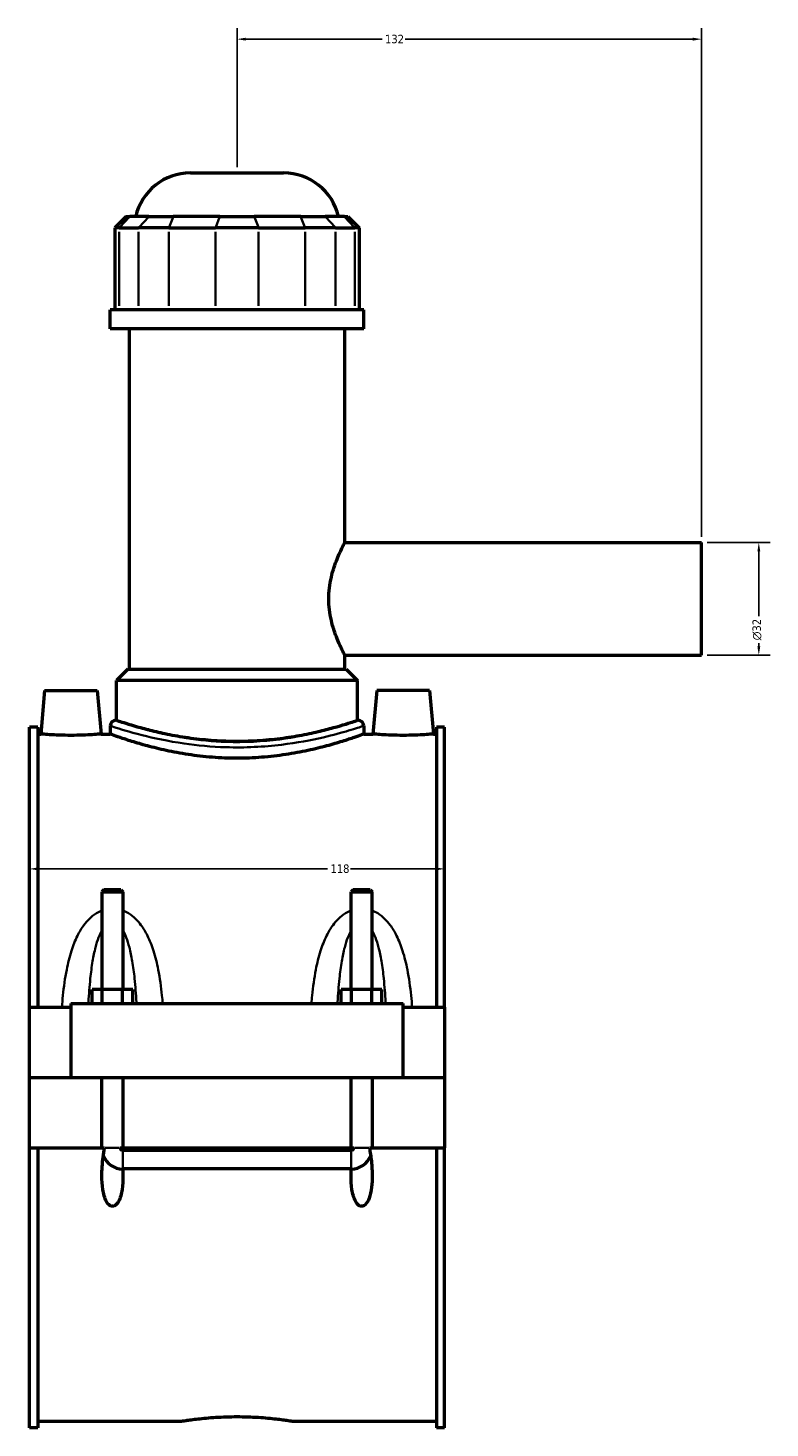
# Model space of a CAD drawing. Header units: millimetres. Extents: x -256 to 976, y -117 to 1175.
# Tile 2 of 8: x -256 to -45, y 249 to 647. Entities that reach past the tile are written whole.
import ezdxf

# ---------------------------------------------------------------- set-up
doc = ezdxf.new("R2010")
doc.units = ezdxf.units.MM
for name, color, linetype, lineweight in [('Dimension (ANSI)', 7, 'Continuous', 25), ('Visible (ANSI)', 7, 'Continuous', 50), ('Visible Narrow (ANSI)', 7, 'Continuous', 35)]:
    doc.layers.add(name, color=color, linetype=linetype, lineweight=lineweight)
doc.styles.add('Note Text (ANSI)', font='tahoma.ttf')
doc.dimstyles.new('Default - mm (ANSI)', dxfattribs={"dimtxt": 2.4, "dimasz": 2.5, "dimexe": 3.175, "dimexo": 1.6002, "dimgap": 0.8, "dimtad": 0, "dimtoh": 1, "dimdec": 0, "dimrnd": 1e-08, "dimzin": 4, "dimdsep": 46, "dimtxsty": 'Note Text (ANSI)', "dimcen": 0.09, "dimdle": 10, "dimclrd": 256, "dimclre": 256, "dimclrt": 5, "dimadec": 1, "dimazin": 1, "dimtfac": 1.27, "dimtofl": 0, "dimtmove": 0, "dimatfit": 3, "dimfxl": 1, "dimtolj": 1, "dimtzin": 4, "dimlwd": -1, "dimlwe": -1, "dimarcsym": 0})

# ---------------------------------------------------------------- blocks, each defined once
blk = doc.blocks.new('*D7')
at = {"layer": 'Defpoints', "color": 0, "transparency": 16777216}
for p in [(-255.45, 408.35), (-137.45, 408.35), (-137.45, 407.87)]:
    blk.add_point(p, dxfattribs=at)
at = {"layer": 'Dimension (ANSI)', "transparency": 16777216}
for p, q in [((-252.95, 407.87), (-170.71, 407.87)), ((-139.95, 407.87), (-164.19, 407.87))]:
    blk.add_line(p, q, dxfattribs=at)
for points in [[(-252.95, 408.28), (-252.95, 407.45), (-255.45, 407.87)], [(-139.95, 408.28), (-139.95, 407.45), (-137.45, 407.87)]]:
    blk.add_solid(points, dxfattribs=at)
at = {"layer": 'Dimension (ANSI)', "color": 5, "transparency": 16777216, "insert": (-169.91, 409.12), "char_height": 2.4, "attachment_point": 1, "style": 'Note Text (ANSI)'}
blk.add_mtext('\\A1;118', dxfattribs=at)
blk = doc.blocks.new('*D8')
at = {"layer": 'Defpoints', "color": 0, "transparency": 16777216}
for p in [(-196.45, 643.58), (-196.45, 605.58), (-64.45, 500.58)]:
    blk.add_point(p, dxfattribs=at)
at = {"layer": 'Dimension (ANSI)', "transparency": 16777216}
for p, q in [((-196.45, 607.18), (-196.45, 646.75)), ((-64.45, 502.18), (-64.45, 646.75)), ((-193.95, 643.58), (-155.2, 643.58)), ((-66.95, 643.58), (-148.7, 643.58))]:
    blk.add_line(p, q, dxfattribs=at)
for points in [[(-193.95, 644), (-193.95, 643.16), (-196.45, 643.58)], [(-66.95, 644), (-66.95, 643.16), (-64.45, 643.58)]]:
    blk.add_solid(points, dxfattribs=at)
at = {"layer": 'Dimension (ANSI)', "color": 5, "transparency": 16777216, "insert": (-154.4, 644.83), "char_height": 2.4, "attachment_point": 1, "style": 'Note Text (ANSI)'}
blk.add_mtext('\\A1;132', dxfattribs=at)
blk = doc.blocks.new('*D9')
at = {"layer": 'Defpoints', "color": 0, "transparency": 16777216}
for p in [(-64.45, 500.58), (-64.45, 468.58), (-48.18, 468.58)]:
    blk.add_point(p, dxfattribs=at)
at = {"layer": 'Dimension (ANSI)', "transparency": 16777216}
for p, q in [((-62.85, 500.58), (-45, 500.58)), ((-48.18, 498.08), (-48.18, 479.65)), ((-48.18, 471.08), (-48.18, 472)), ((-62.85, 468.58), (-45, 468.58))]:
    blk.add_line(p, q, dxfattribs=at)
for points in [[(-48.59, 498.08), (-47.76, 498.08), (-48.18, 500.58)], [(-48.59, 471.08), (-47.76, 471.08), (-48.18, 468.58)]]:
    blk.add_solid(points, dxfattribs=at)
at = {"layer": 'Dimension (ANSI)', "color": 5, "transparency": 16777216, "insert": (-49.98, 472.8), "char_height": 2.4, "attachment_point": 1, "rotation": 90, "style": 'Note Text (ANSI)'}
blk.add_mtext('\\A1;{\\fAIGDT|b0|i0;\\H2.4000;\\ln}\\fTahoma|b0|i0;\\H2.4000;32', dxfattribs=at)

msp = doc.modelspace()

# ---------------------------------------------------------------- linework, layer by layer
at = {"layer": 'Visible (ANSI)'}
for p, q in [((-209.66, 605.58), (-183.23, 605.58)), ((-227.93, 593.19), (-231.13, 589.99)), ((-227.93, 593.19), (-226.95, 593.19)), ((-221.48, 593.19), (-226.95, 593.19)), ((-221.48, 593.19), (-214.56, 593.19)), ((-201.35, 593.19), (-214.56, 593.19)), ((-201.35, 593.19), (-191.55, 593.19)), ((-178.34, 593.19), (-191.55, 593.19)), ((-178.34, 593.19), (-171.41, 593.19)), ((-165.94, 593.19), (-171.41, 593.19)), ((-165.94, 593.19), (-164.97, 593.19)), ((-164.97, 593.19), (-161.77, 589.99)), ((-229.91, 589.99), (-231.13, 589.99)), ((-231.13, 589.99), (-231.13, 566.64)), ((-229.91, 589.99), (-224.44, 589.99)), ((-215.78, 589.99), (-224.44, 589.99)), ((-215.78, 589.99), (-202.57, 589.99)), ((-190.32, 589.99), (-202.57, 589.99)), ((-190.32, 589.99), (-177.11, 589.99)), ((-168.46, 589.99), (-177.11, 589.99)), ((-168.46, 589.99), (-162.98, 589.99)), ((-161.77, 589.99), (-162.98, 589.99)), ((-161.77, 589.99), (-161.77, 566.64)), ((-160.45, 566.64), (-232.45, 566.64)), ((-232.45, 561.33), (-232.45, 566.64)), ((-160.45, 561.33), (-160.45, 566.64)), ((-160.45, 561.33), (-232.45, 561.33)), ((-227.05, 464.58), (-227.05, 561.33)), ((-165.85, 500.58), (-165.85, 561.33)), ((-165.85, 500.58), (-64.45, 500.58)), ((-64.45, 468.58), (-64.45, 500.58)), ((-165.85, 468.58), (-64.45, 468.58)), ((-165.85, 464.58), (-165.85, 468.58)), ((-227.45, 464.58), (-230.65, 461.38)), ((-230.65, 450.08), (-230.65, 461.38)), ((-162.25, 461.38), (-230.65, 461.38)), ((-227.45, 464.58), (-165.45, 464.58)), ((-165.45, 464.58), (-162.25, 461.38)), ((-162.25, 450.08), (-162.25, 461.38)), ((-251.15, 458.58), (-252.23, 446.18)), ((-251.15, 458.58), (-236.15, 458.58)), ((-236.15, 458.58), (-235.06, 446.18)), ((-156.75, 458.58), (-157.83, 446.18)), ((-141.75, 458.58), (-156.75, 458.58)), ((-141.75, 458.58), (-140.66, 446.18)), ((-230.65, 450.08), (-230.85, 450.08)), ((-162.05, 450.08), (-162.25, 450.08)), ((-255.45, 368.58), (-255.45, 448.13)), ((-253.09, 448.13), (-255.45, 448.13)), ((-253.09, 448.13), (-253.09, 368.58)), ((-253.09, 446.18), (-252.23, 446.18)), ((-235.06, 446.18), (-232.45, 446.18)), ((-232.45, 448.48), (-232.45, 446.18)), ((-160.45, 448.48), (-160.45, 446.18)), ((-160.45, 446.18), (-157.83, 446.18)), ((-140.66, 446.18), (-139.81, 446.18)), ((-139.81, 448.13), (-139.81, 368.58)), ((-137.45, 448.13), (-139.81, 448.13)), ((-137.45, 368.58), (-137.45, 448.13)), ((-234.25, 401.96), (-234.85, 401.36)), ((-229.45, 401.96), (-234.25, 401.96)), ((-229.45, 401.96), (-228.85, 401.36)), ((-163.45, 401.96), (-164.05, 401.36)), ((-158.65, 401.96), (-163.45, 401.96)), ((-158.65, 401.96), (-158.05, 401.36)), ((-234.85, 401.36), (-228.85, 401.36)), ((-234.85, 401.36), (-234.85, 373.58)), ((-228.85, 401.36), (-228.85, 373.58)), ((-164.05, 401.36), (-158.05, 401.36)), ((-164.05, 373.58), (-164.05, 401.36)), ((-158.05, 373.58), (-158.05, 401.36)), ((-237.62, 369.58), (-237.62, 373.58)), ((-234.73, 373.58), (-237.62, 373.58)), ((-234.73, 369.58), (-234.73, 373.58)), ((-228.96, 373.58), (-234.73, 373.58)), ((-228.96, 369.58), (-228.96, 373.58)), ((-226.07, 373.58), (-228.96, 373.58)), ((-226.07, 369.58), (-226.07, 373.58)), ((-166.82, 369.58), (-166.82, 373.58)), ((-163.93, 373.58), (-166.82, 373.58)), ((-163.93, 369.58), (-163.93, 373.58)), ((-158.16, 373.58), (-163.93, 373.58)), ((-158.16, 369.58), (-158.16, 373.58)), ((-155.27, 373.58), (-158.16, 373.58)), ((-155.27, 369.58), (-155.27, 373.58)), ((-255.45, 368.58), (-243.65, 368.58)), ((-255.45, 348.63), (-255.45, 368.58)), ((-243.65, 369.58), (-149.25, 369.58)), ((-243.65, 369.58), (-243.65, 348.63)), ((-149.25, 348.63), (-149.25, 369.58)), ((-149.25, 368.58), (-137.45, 368.58)), ((-137.45, 368.58), (-137.45, 348.63)), ((-255.45, 348.63), (-243.65, 348.63)), ((-255.45, 328.58), (-255.45, 348.53)), ((-234.85, 348.53), (-255.45, 348.53)), ((-243.65, 348.63), (-149.25, 348.63)), ((-234.85, 348.63), (-234.85, 348.53)), ((-234.85, 328.58), (-234.85, 348.53)), ((-228.85, 348.63), (-228.85, 348.53)), ((-228.85, 348.53), (-228.85, 328.58)), ((-164.05, 348.53), (-228.85, 348.53)), ((-164.05, 348.53), (-164.05, 348.63)), ((-164.05, 328.58), (-164.05, 348.53)), ((-158.05, 348.53), (-158.05, 348.63)), ((-158.05, 348.53), (-158.05, 328.58)), ((-137.45, 348.53), (-158.05, 348.53)), ((-149.25, 348.63), (-137.45, 348.63)), ((-137.45, 348.53), (-137.45, 328.58)), ((-255.45, 249.03), (-255.45, 328.58)), ((-255.45, 328.58), (-234.85, 328.58)), ((-253.09, 328.58), (-253.09, 249.03)), ((-234.85, 328.58), (-234.06, 328.58)), ((-229.64, 328.58), (-228.85, 328.58)), ((-228.85, 328.58), (-164.05, 328.58)), ((-228.85, 327.91), (-164.05, 327.91)), ((-164.05, 328.58), (-163.26, 328.58)), ((-158.84, 328.58), (-158.05, 328.58)), ((-158.05, 328.58), (-137.45, 328.58)), ((-139.81, 328.58), (-139.81, 249.03)), ((-137.45, 249.03), (-137.45, 328.58)), ((-164.05, 322.64), (-228.85, 322.64)), ((-253.09, 250.98), (-212.13, 250.98)), ((-180.77, 250.98), (-139.81, 250.98)), ((-253.09, 249.03), (-255.45, 249.03)), ((-137.45, 249.03), (-139.81, 249.03))]:
    msp.add_line(p, q, dxfattribs=at)
for centre, radius, start, end in [((-209.66, 589.58), 16, 90, 166.9604), ((-183.23, 589.58), 16, 13.0396, 90), ((-230.85, 448.48), 1.6, 90, 180), ((-162.05, 448.48), 1.6, 0, 90), ((-228.85, 328.58), 6, 201.6741, 269.4722), ((-164.05, 328.58), 6, 270.5278, 338.3259)]:
    msp.add_arc(centre, radius, start, end, dxfattribs=at)
for points, knots in [([(-165.85, 468.58), (-165.85, 468.58), (-165.9, 468.68), (-166.11, 469.09), (-166.27, 469.41), (-166.68, 470.23), (-166.92, 470.74), (-167.45, 471.91), (-167.74, 472.57), (-168.57, 474.67), (-169.19, 476.44), (-169.87, 479.38), (-170.05, 480.41), (-170.3, 482.49), (-170.36, 483.55), (-170.36, 485.61), (-170.3, 486.66), (-170.05, 488.75), (-169.87, 489.78), (-169.19, 492.72), (-168.57, 494.49), (-167.74, 496.59), (-167.45, 497.25), (-166.92, 498.42), (-166.68, 498.93), (-166.27, 499.75), (-166.11, 500.06), (-165.9, 500.48), (-165.85, 500.58), (-165.85, 500.58)], [2.465504, 2.465504, 2.465504, 2.465504, 2.773175, 2.773175, 3.080846, 3.080846, 3.388517, 3.388517, 3.696188, 3.696188, 4.313598, 4.313598, 4.622303, 4.622303, 4.931008, 4.931008, 5.239713, 5.239713, 5.548418, 5.548418, 6.165828, 6.165828, 6.473499, 6.473499, 6.78117, 6.78117, 7.088841, 7.088841, 7.396512, 7.396512, 7.396512, 7.396512]), ([(-230.65, 450.08), (-230.65, 450.08), (-230.44, 450.01), (-229.56, 449.72), (-228.9, 449.5), (-227.15, 448.95), (-226.06, 448.62), (-223.56, 447.91), (-222.14, 447.53), (-219.12, 446.79), (-217.42, 446.4), (-213.7, 445.67), (-211.69, 445.33), (-207.48, 444.76), (-205.28, 444.53), (-200.85, 444.22), (-198.61, 444.15), (-194.28, 444.15), (-192.05, 444.22), (-187.61, 444.53), (-185.42, 444.76), (-181.21, 445.33), (-179.2, 445.67), (-175.48, 446.4), (-173.77, 446.79), (-170.76, 447.53), (-169.34, 447.91), (-166.83, 448.62), (-165.75, 448.95), (-163.99, 449.5), (-163.33, 449.72), (-162.46, 450.01), (-162.25, 450.08), (-162.25, 450.08)], [5.197345, 5.197345, 5.197345, 5.197345, 5.846856, 5.846856, 6.496366, 6.496366, 7.145877, 7.145877, 7.795387, 7.795387, 8.445213, 8.445213, 9.095039, 9.095039, 9.744865, 9.744865, 10.394691, 10.394691, 11.044516, 11.044516, 11.694342, 11.694342, 12.344168, 12.344168, 12.993994, 12.993994, 13.643505, 13.643505, 14.293015, 14.293015, 14.942525, 14.942525, 15.592036, 15.592036, 15.592036, 15.592036]), ([(-235.06, 446.18), (-235.06, 446.18), (-235.28, 446.16), (-236.15, 446.09), (-236.81, 446.04), (-238.33, 445.94), (-239.3, 445.89), (-241.41, 445.82), (-242.57, 445.8), (-244.73, 445.8), (-245.88, 445.82), (-248, 445.89), (-248.96, 445.94), (-250.49, 446.04), (-251.14, 446.09), (-252.02, 446.16), (-252.23, 446.18), (-252.23, 446.18)], [1.296761, 1.296761, 1.296761, 1.296761, 1.620807, 1.620807, 1.944853, 1.944853, 2.269187, 2.269187, 2.593522, 2.593522, 2.917856, 2.917856, 3.242191, 3.242191, 3.566237, 3.566237, 3.890283, 3.890283, 3.890283, 3.890283]), ([(-160.45, 446.18), (-160.45, 446.18), (-160.67, 446.1), (-161.59, 445.76), (-162.29, 445.51), (-164.13, 444.88), (-165.28, 444.49), (-167.91, 443.67), (-169.41, 443.23), (-172.58, 442.37), (-174.37, 441.92), (-178.28, 441.08), (-180.4, 440.68), (-184.82, 440.01), (-187.14, 439.74), (-191.81, 439.39), (-194.16, 439.3), (-198.73, 439.3), (-201.09, 439.39), (-205.76, 439.74), (-208.07, 440.01), (-212.5, 440.68), (-214.61, 441.08), (-218.52, 441.92), (-220.32, 442.37), (-223.49, 443.23), (-224.98, 443.67), (-227.62, 444.49), (-228.76, 444.88), (-230.6, 445.51), (-231.3, 445.76), (-232.23, 446.1), (-232.45, 446.18), (-232.45, 446.18)], [5.480819, 5.480819, 5.480819, 5.480819, 6.165677, 6.165677, 6.850534, 6.850534, 7.535392, 7.535392, 8.22025, 8.22025, 8.905597, 8.905597, 9.590944, 9.590944, 10.276291, 10.276291, 10.961637, 10.961637, 11.646984, 11.646984, 12.332331, 12.332331, 13.017678, 13.017678, 13.703025, 13.703025, 14.387883, 14.387883, 15.07274, 15.07274, 15.757598, 15.757598, 16.442456, 16.442456, 16.442456, 16.442456]), ([(-140.66, 446.18), (-140.66, 446.18), (-140.88, 446.16), (-141.75, 446.09), (-142.41, 446.04), (-143.93, 445.94), (-144.9, 445.89), (-147.01, 445.82), (-148.17, 445.8), (-149.25, 445.8), (-150.33, 445.8), (-151.48, 445.82), (-153.6, 445.89), (-154.56, 445.94), (-156.09, 446.04), (-156.74, 446.09), (-157.62, 446.16), (-157.83, 446.18), (-157.83, 446.18)], [3.890283, 3.890283, 3.890283, 3.890283, 4.214329, 4.214329, 4.538374, 4.538374, 4.862709, 4.862709, 5.187044, 5.187044, 5.187044, 5.511378, 5.511378, 5.835713, 5.835713, 6.159759, 6.159759, 6.483805, 6.483805, 6.483805, 6.483805]), ([(-228.91, 322.64), (-228.87, 321.93), (-228.85, 321.25), (-228.85, 319.39), (-228.91, 318.08), (-229.2, 316.19), (-229.33, 315.57), (-229.67, 314.39), (-229.88, 313.82), (-230.4, 312.94), (-230.71, 312.52), (-231.19, 312.21), (-231.32, 312.14), (-231.58, 312.06), (-231.72, 312.03), (-231.98, 312.03), (-232.12, 312.06), (-232.38, 312.14), (-232.5, 312.21), (-232.98, 312.52), (-233.3, 312.94), (-233.81, 313.82), (-234.02, 314.39), (-234.37, 315.57), (-234.5, 316.19), (-234.78, 318.08), (-234.85, 319.39), (-234.85, 322.28), (-234.72, 324.15), (-234.36, 326.88), (-234.22, 327.74), (-234.06, 328.58)], [1.15278, 1.15278, 1.15278, 1.15278, 1.359554, 1.359554, 1.734678, 1.734678, 1.92224, 1.92224, 2.109803, 2.109803, 2.246381, 2.246381, 2.28528, 2.28528, 2.324179, 2.324179, 2.363078, 2.363078, 2.401977, 2.401977, 2.538555, 2.538555, 2.726117, 2.726117, 2.91368, 2.91368, 3.288804, 3.288804, 3.819435, 3.819435, 4.063896, 4.063896, 4.063896, 4.063896]), ([(-229.64, 328.58), (-229.62, 328.47), (-229.58, 328.37), (-229.46, 328.19), (-229.39, 328.11), (-229.23, 328.01), (-229.16, 327.97), (-229.01, 327.92), (-228.93, 327.91), (-228.85, 327.91)], [0.0000629, 0.0000629, 0.0000629, 0.0000629, 0.0332254, 0.0332254, 0.0652685, 0.0652685, 0.0898032, 0.0898032, 0.1137457, 0.1137457, 0.1137457, 0.1137457]), ([(-158.84, 328.58), (-158.61, 327.38), (-158.42, 326.09), (-158.13, 323.35), (-158.05, 321.9), (-158.05, 319.57), (-158.09, 318.47), (-158.36, 316.29), (-158.58, 315.22), (-159.17, 313.64), (-159.54, 312.89), (-160.21, 312.32), (-160.36, 312.22), (-160.7, 312.07), (-160.88, 312.03), (-161.18, 312.03), (-161.32, 312.06), (-161.58, 312.14), (-161.7, 312.21), (-162.18, 312.52), (-162.5, 312.94), (-163.01, 313.82), (-163.22, 314.39), (-163.57, 315.57), (-163.7, 316.19), (-163.98, 318.08), (-164.05, 319.39), (-164.05, 321.25), (-164.03, 321.93), (-163.99, 322.64)], [0.579149, 0.579149, 0.579149, 0.579149, 0.944569, 0.944569, 1.355999, 1.355999, 1.673488, 1.673488, 1.990978, 1.990978, 2.212136, 2.212136, 2.263704, 2.263704, 2.315272, 2.315272, 2.354171, 2.354171, 2.393071, 2.393071, 2.529649, 2.529649, 2.717211, 2.717211, 2.904773, 2.904773, 3.279897, 3.279897, 3.486671, 3.486671, 3.486671, 3.486671]), ([(-164.05, 327.91), (-163.95, 327.91), (-163.85, 327.93), (-163.66, 328.01), (-163.57, 328.06), (-163.44, 328.19), (-163.39, 328.26), (-163.3, 328.41), (-163.27, 328.49), (-163.26, 328.58)], [0, 0, 0, 0, 0.0301742, 0.0301742, 0.061514, 0.061514, 0.0866927, 0.0866927, 0.1134876, 0.1134876, 0.1134876, 0.1134876]), ([(-212.13, 250.98), (-212.13, 250.98), (-212.03, 250.99), (-211.63, 251.06), (-211.33, 251.1), (-210.53, 251.22), (-210.03, 251.29), (-208.88, 251.45), (-208.23, 251.53), (-206.84, 251.69), (-206.05, 251.77), (-204.34, 251.93), (-203.42, 252), (-201.49, 252.12), (-200.48, 252.17), (-198.45, 252.23), (-197.43, 252.25), (-195.46, 252.25), (-194.44, 252.23), (-192.41, 252.17), (-191.41, 252.12), (-189.48, 252), (-188.55, 251.93), (-186.84, 251.77), (-186.05, 251.69), (-184.66, 251.53), (-184.01, 251.45), (-182.86, 251.29), (-182.36, 251.22), (-181.56, 251.1), (-181.26, 251.06), (-180.86, 250.99), (-180.77, 250.98), (-180.77, 250.98)], [2.366991, 2.366991, 2.366991, 2.366991, 2.662862, 2.662862, 2.958733, 2.958733, 3.254603, 3.254603, 3.550474, 3.550474, 3.846351, 3.846351, 4.142228, 4.142228, 4.438106, 4.438106, 4.733983, 4.733983, 5.02986, 5.02986, 5.325738, 5.325738, 5.621615, 5.621615, 5.917492, 5.917492, 6.213363, 6.213363, 6.509233, 6.509233, 6.805104, 6.805104, 7.100974, 7.100974, 7.100974, 7.100974])]:
    msp.add_open_spline(points, degree=3, knots=knots, dxfattribs=at)
for points in [[(-228.85, 322.64), (-228.87, 322.64), (-228.89, 322.64), (-228.91, 322.64)], [(-163.99, 322.64), (-164.01, 322.64), (-164.03, 322.64), (-164.05, 322.64)]]:
    msp.add_open_spline(points, degree=3, dxfattribs=at)
at = {"layer": 'Visible Narrow (ANSI)'}
for p, q in [((-227.1, 593.03), (-229.76, 590.15)), ((-224.29, 590.15), (-221.63, 593.03)), ((-214.62, 593.03), (-215.72, 590.15)), ((-201.41, 593.03), (-202.51, 590.15)), ((-191.49, 593.03), (-190.39, 590.15)), ((-178.28, 593.03), (-177.18, 590.15)), ((-171.26, 593.03), (-168.6, 590.15)), ((-165.79, 593.03), (-163.13, 590.15)), ((-229.91, 567.81), (-229.91, 588.82)), ((-224.44, 588.82), (-224.44, 567.81)), ((-215.78, 567.81), (-215.78, 588.82)), ((-202.57, 588.82), (-202.57, 567.81)), ((-190.32, 567.81), (-190.32, 588.82)), ((-177.11, 588.82), (-177.11, 567.81)), ((-168.46, 567.81), (-168.46, 588.82)), ((-162.98, 588.82), (-162.98, 567.81)), ((-233.88, 328.58), (-229.81, 328.58)), ((-228.85, 322.72), (-228.85, 327.68)), ((-164.05, 322.72), (-164.05, 327.68)), ((-159.01, 328.58), (-163.08, 328.58))]:
    msp.add_line(p, q, dxfattribs=at)
for points, knots in [([(-162.05, 450.08), (-162.05, 450.08), (-162.16, 450.04), (-162.94, 449.77), (-164.22, 449.33), (-167.94, 448.16), (-170.3, 447.47), (-176.33, 445.99), (-180.16, 445.21), (-189.11, 444.04), (-194.34, 443.76), (-203.39, 444.05), (-207.25, 444.44), (-215.17, 445.66), (-219.07, 446.56), (-225.83, 448.38), (-228.47, 449.27), (-230.5, 449.96), (-230.84, 450.08), (-230.84, 450.08)], [16.428786, 16.428786, 16.428786, 16.428786, 16.906723, 16.906723, 18.139467, 18.139467, 19.302437, 19.302437, 20.657291, 20.657291, 22.208095, 22.208095, 23.399959, 23.399959, 24.860585, 24.860585, 26.52853, 26.52853, 27.381329, 27.381329, 27.381329, 27.381329]), ([(-232.44, 448.48), (-232.44, 448.48), (-232.08, 448.36), (-229.96, 447.68), (-227.2, 446.81), (-220.12, 445.01), (-216.04, 444.13), (-207.75, 442.93), (-203.71, 442.55), (-194.24, 442.26), (-188.77, 442.54), (-179.41, 443.69), (-175.39, 444.45), (-169.08, 445.91), (-166.61, 446.59), (-162.73, 447.74), (-161.38, 448.18), (-160.56, 448.44), (-160.45, 448.48), (-160.45, 448.48)], [-27.381329, -27.381329, -27.381329, -27.381329, -26.52853, -26.52853, -24.860585, -24.860585, -23.399959, -23.399959, -22.208095, -22.208095, -20.657291, -20.657291, -19.302437, -19.302437, -18.139467, -18.139467, -16.906723, -16.906723, -16.428786, -16.428786, -16.428786, -16.428786]), ([(-234.85, 396.04), (-235.39, 395.83), (-235.92, 395.56), (-237.16, 394.8), (-237.85, 394.24), (-239.01, 393.09), (-239.5, 392.52), (-240.65, 390.96), (-241.25, 389.94), (-242.46, 387.52), (-243.02, 386.08), (-244.05, 382.86), (-244.49, 381.06), (-245.33, 376.82), (-245.66, 374.36), (-246.04, 370.78), (-246.14, 369.68), (-246.22, 368.58)], [-3.707042, -3.707042, -3.707042, -3.707042, -3.529941, -3.529941, -3.263194, -3.263194, -3.031843, -3.031843, -2.673377, -2.673377, -2.213684, -2.213684, -1.670668, -1.670668, -0.958694, -0.958694, -0.64771, -0.64771, -0.64771, -0.64771]), ([(-217.55, 369.58), (-217.62, 370.34), (-217.69, 371.11), (-218.03, 374.36), (-218.37, 376.82), (-219.2, 381.06), (-219.64, 382.86), (-220.67, 386.08), (-221.23, 387.52), (-222.44, 389.94), (-223.04, 390.96), (-224.2, 392.52), (-224.69, 393.09), (-225.85, 394.24), (-226.53, 394.8), (-227.78, 395.56), (-228.3, 395.83), (-228.85, 396.04)], [-7.287711, -7.287711, -7.287711, -7.287711, -7.07102, -7.07102, -6.359046, -6.359046, -5.816029, -5.816029, -5.356337, -5.356337, -4.99787, -4.99787, -4.76652, -4.76652, -4.499773, -4.499773, -4.322672, -4.322672, -4.322672, -4.322672]), ([(-164.05, 396.04), (-164.59, 395.83), (-165.12, 395.56), (-166.36, 394.8), (-167.05, 394.24), (-168.21, 393.09), (-168.7, 392.52), (-169.85, 390.96), (-170.45, 389.94), (-171.66, 387.52), (-172.22, 386.08), (-173.25, 382.86), (-173.69, 381.06), (-174.53, 376.82), (-174.86, 374.36), (-175.2, 371.11), (-175.27, 370.34), (-175.34, 369.58)], [-3.707042, -3.707042, -3.707042, -3.707042, -3.529941, -3.529941, -3.263194, -3.263194, -3.031843, -3.031843, -2.673377, -2.673377, -2.213685, -2.213685, -1.670668, -1.670668, -0.958694, -0.958694, -0.742003, -0.742003, -0.742003, -0.742003]), ([(-146.67, 368.58), (-146.76, 369.68), (-146.86, 370.78), (-147.23, 374.36), (-147.57, 376.82), (-148.4, 381.06), (-148.84, 382.86), (-149.87, 386.08), (-150.43, 387.52), (-151.64, 389.94), (-152.24, 390.96), (-153.4, 392.52), (-153.89, 393.09), (-155.05, 394.24), (-155.73, 394.8), (-156.98, 395.56), (-157.5, 395.83), (-158.05, 396.04)], [-7.382004, -7.382004, -7.382004, -7.382004, -7.07102, -7.07102, -6.359045, -6.359045, -5.816029, -5.816029, -5.356336, -5.356336, -4.99787, -4.99787, -4.766519, -4.766519, -4.499773, -4.499773, -4.322672, -4.322672, -4.322672, -4.322672]), ([(-238.68, 369.58), (-238.67, 369.7), (-238.67, 369.83), (-238.53, 372.25), (-238.37, 374.51), (-237.97, 378.4), (-237.75, 380.05), (-237.25, 383.01), (-236.98, 384.33), (-236.4, 386.55), (-236.11, 387.49), (-235.55, 388.91), (-235.31, 389.45), (-234.98, 390.06), (-234.92, 390.18), (-234.85, 390.3)], [0.919571, 0.919571, 0.919571, 0.919571, 0.958694, 0.958694, 1.670668, 1.670668, 2.213684, 2.213684, 2.673377, 2.673377, 3.031843, 3.031843, 3.263194, 3.263194, 3.321966, 3.321966, 3.321966, 3.321966]), ([(-228.85, 390.3), (-228.78, 390.18), (-228.71, 390.06), (-228.38, 389.45), (-228.14, 388.91), (-227.59, 387.49), (-227.3, 386.55), (-226.71, 384.33), (-226.44, 383.01), (-225.94, 380.05), (-225.73, 378.4), (-225.33, 374.51), (-225.16, 372.25), (-225.03, 369.83), (-225.02, 369.7), (-225.02, 369.58)], [4.707748, 4.707748, 4.707748, 4.707748, 4.76652, 4.76652, 4.99787, 4.99787, 5.356337, 5.356337, 5.816029, 5.816029, 6.359046, 6.359046, 7.07102, 7.07102, 7.110142, 7.110142, 7.110142, 7.110142]), ([(-167.88, 369.58), (-167.87, 369.7), (-167.87, 369.83), (-167.73, 372.25), (-167.57, 374.51), (-167.17, 378.4), (-166.95, 380.05), (-166.45, 383.01), (-166.18, 384.33), (-165.6, 386.55), (-165.31, 387.49), (-164.75, 388.91), (-164.51, 389.45), (-164.18, 390.06), (-164.12, 390.18), (-164.05, 390.3)], [0.919571, 0.919571, 0.919571, 0.919571, 0.958694, 0.958694, 1.670668, 1.670668, 2.213685, 2.213685, 2.673377, 2.673377, 3.031843, 3.031843, 3.263194, 3.263194, 3.321966, 3.321966, 3.321966, 3.321966]), ([(-158.05, 390.3), (-157.98, 390.18), (-157.91, 390.06), (-157.58, 389.45), (-157.34, 388.91), (-156.79, 387.49), (-156.5, 386.55), (-155.91, 384.33), (-155.64, 383.01), (-155.14, 380.05), (-154.93, 378.4), (-154.53, 374.51), (-154.36, 372.25), (-154.23, 369.83), (-154.22, 369.7), (-154.22, 369.58)], [4.707748, 4.707748, 4.707748, 4.707748, 4.766519, 4.766519, 4.99787, 4.99787, 5.356336, 5.356336, 5.816029, 5.816029, 6.359045, 6.359045, 7.07102, 7.07102, 7.110142, 7.110142, 7.110142, 7.110142])]:
    msp.add_open_spline(points, degree=3, knots=knots, dxfattribs=at)

# ---------------------------------------------------------------- dimensions: what is measured, and where the dimension line sits
at = {"layer": 'Dimension (ANSI)'}
for base, p1, p2, override, picture, middle in [((-196.45, 643.58), (-64.45, 500.58), (-196.45, 605.58), {"dimgap": 0.8, "dimtoh": 0, "dimdec": 0, "dimtol": 0, "dimlim": 0, "dimtp": 0, "dimtm": 0, "dimtdec": 2, "dimatfit": 1}, '*D8', (-151.95, 643.58)), ((-137.45, 407.87), (-255.45, 408.35), (-137.45, 408.35), {"dimgap": 0.8, "dimtoh": 0, "dimdec": 0, "dimse1": 1, "dimse2": 1, "dimtol": 0, "dimlim": 0, "dimtp": 0, "dimtm": 0, "dimtdec": 2, "dimatfit": 1}, '*D7', (-167.45, 407.87))]:
    dim = msp.add_linear_dim(base=base, p1=p1, p2=p2, angle=180, dimstyle='Default - mm (ANSI)', override=override, dxfattribs=at)
    dim.commit()
    dim.dimension.update_dxf_attribs({"geometry": picture, "text_midpoint": middle, "dimtype": 160})
dim = msp.add_linear_dim(base=(-48.18, 468.58), p1=(-64.45, 500.58), p2=(-64.45, 468.58), angle=90, text='{\\fAIGDT|b0|i0;\\H2.4000;\\ln}\\fTahoma|b0|i0;\\H2.4000;<>', dimstyle='Default - mm (ANSI)', override={"dimgap": 0.8, "dimtoh": 0, "dimdec": 0, "dimtol": 0, "dimlim": 0, "dimtp": 0, "dimtm": 0, "dimtdec": 2, "dimatfit": 1}, dxfattribs=at)
dim.commit()
dim.dimension.update_dxf_attribs({"geometry": '*D9', "text_midpoint": (-48.18, 475.82), "dimtype": 160})

doc.saveas('drawing.dxf')
